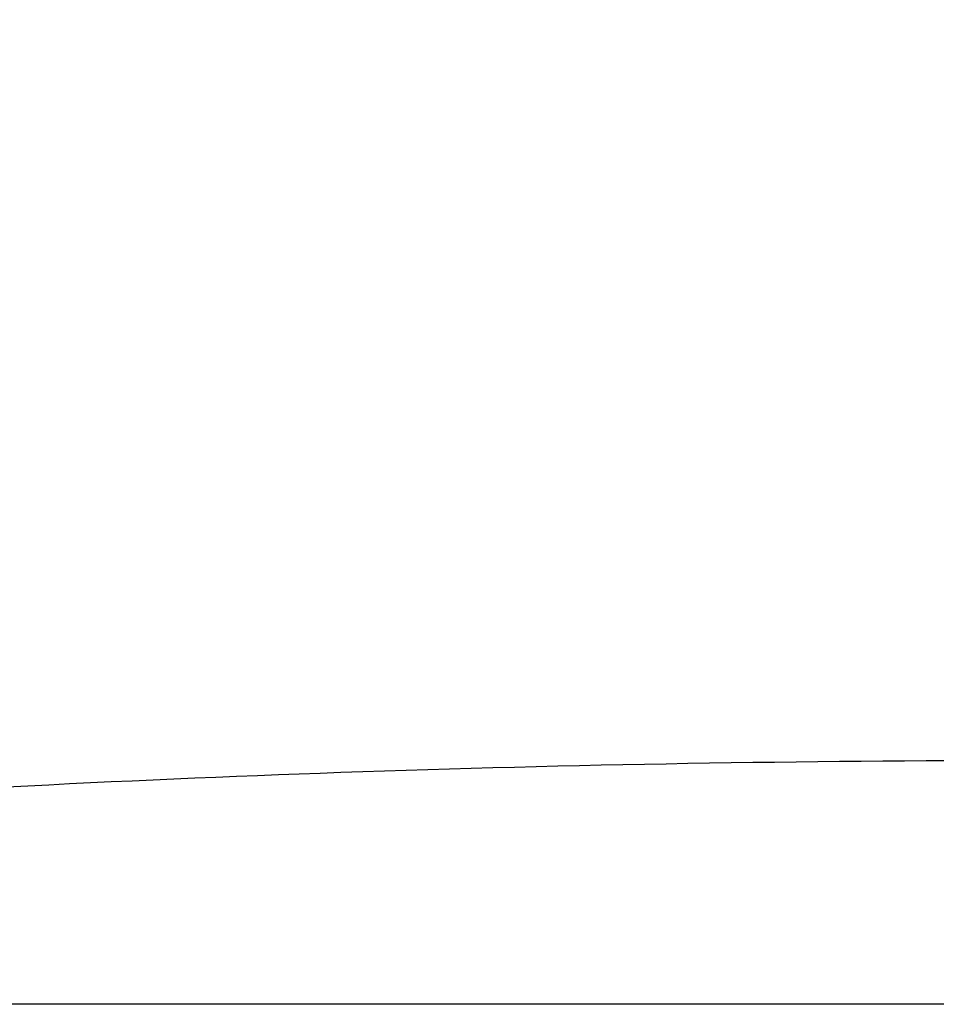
# Model space of a CAD drawing. Header units: millimetres. Extents: x 0 to 594, y 0 to 420.
# Tile 97 of 256: x 485.287 to 485.488, y 249.979 to 250.194. Entities that reach past the tile are written whole.
import ezdxf

# ---------------------------------------------------------------- set-up
doc = ezdxf.new("R2010")
doc.units = ezdxf.units.MM
doc.header["$LTSCALE"] = 32.67
doc.layers.get('0').update_dxf_attribs({"linetype": 'CONTINUOUS'})

msp = doc.modelspace()

# ---------------------------------------------------------------- linework, layer by layer
at = {"color": 7, "linetype": 'CONTINUOUS'}
msp.add_line((488.78718, 249.97915), (481.74347, 249.97915), dxfattribs=at)
for points, knots in [([(489.04482, 249.98051), (489.02678, 249.99198), (488.90195, 250.07042), (488.66299, 250.20904), (488.319, 250.38322), (487.9606, 250.54061), (487.59083, 250.67987), (487.21282, 250.79982), (486.8298, 250.89946), (486.44499, 250.97792), (486.06167, 251.03454), (485.68309, 251.06885), (485.31244, 251.08055), (484.95287, 251.06954), (484.6074, 251.03591), (484.27895, 250.97993), (483.97027, 250.90204), (483.68394, 250.80286), (483.42238, 250.68317), (483.1878, 250.54386), (482.98222, 250.38601), (482.8075, 250.2108), (482.70328, 250.07065), (482.65529, 249.99195), (482.6485, 249.98047)], [0, 0, 0, 0, 0.009236, 0.063695, 0.119305, 0.175765, 0.23276, 0.289966, 0.347055, 0.403701, 0.459586, 0.514406, 0.567874, 0.619731, 0.66975, 0.717744, 0.763575, 0.807164, 0.848502, 0.887662, 0.924809, 0.960211, 0.994242, 1, 1, 1, 1]), ([(485.50446, 250.67676), (485.39896, 250.68225), (485.1733, 250.68833), (484.83184, 250.67788), (484.48637, 250.64425), (484.15792, 250.58826), (483.84923, 250.51038), (483.56291, 250.4112), (483.30135, 250.2915), (483.06676, 250.1522), (482.92323, 250.04199), (482.85595, 249.98232), (482.85303, 249.97971)], [0, 0, 0, 0, 0.112905, 0.241179, 0.364907, 0.483625, 0.596994, 0.704817, 0.807073, 0.90394, 0.995828, 1, 1, 1, 1]), ([(486.2037, 249.98107), (486.12692, 249.99214), (485.94644, 250.01411), (485.66407, 250.0331), (485.36117, 250.03344), (485.09522, 250.01495), (484.93135, 249.99258), (484.86441, 249.98137)], [0, 0, 0, 0, 0.173097, 0.405583, 0.631158, 0.848563, 1, 1, 1, 1])]:
    msp.add_open_spline(points, degree=3, knots=knots, dxfattribs=at)

doc.saveas('drawing.dxf')
